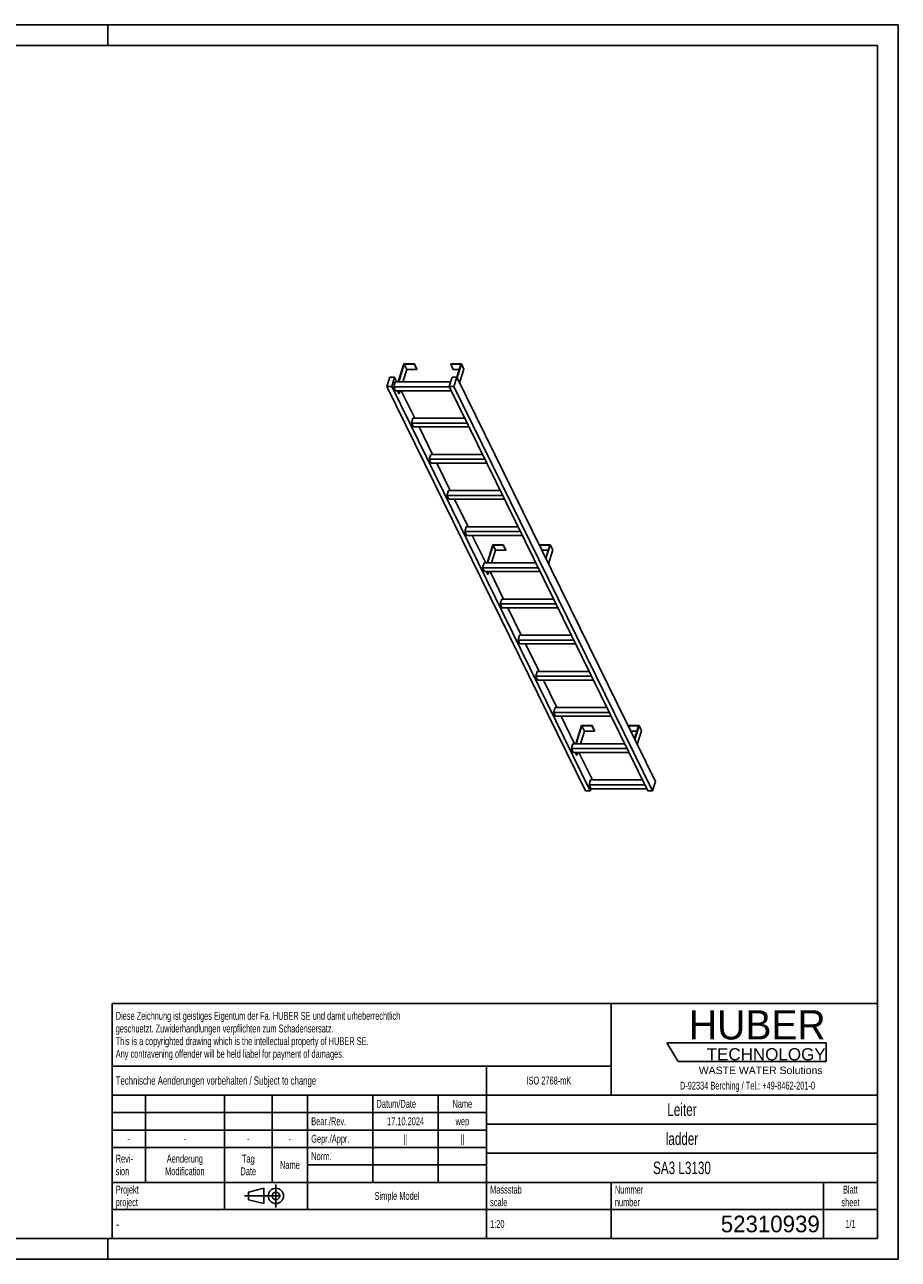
# Model space of a CAD drawing. Header units: millimetres. Extents: x 0 to 8400, y 0 to 5940.
# Tile 2 of 2: x 4200 to 8400, y 0 to 5940. Entities that reach past the tile are written whole.
import ezdxf

# ---------------------------------------------------------------- set-up
doc = ezdxf.new("R2010")
doc.units = ezdxf.units.MM
doc.header["$LTSCALE"] = 462
doc.linetypes.add('CENTER', pattern=[0.6, 0.375, -0.075, 0.075, -0.075])
doc.layers.get('0').update_dxf_attribs({"linetype": 'CONTINUOUS'})
doc.layers.add('HUBER_Logo_BL1', color=7, linetype='CONTINUOUS')
doc.styles.get("Standard").update_dxf_attribs({"font": 'txt', "width": 0.7})
doc.styles.add('TEXTSTYLE_2', font='txt')
doc.styles.add('TEXTSTYLE_3', font='arial.ttf')
doc.styles.add('TEXTSTYLE_4', font='txt', dxfattribs={"width": 0.8})
doc.styles.add('TEXTSTYLE_5', font='txt')

# ---------------------------------------------------------------- blocks, each defined once
blk = doc.blocks.new('HUBER_LOGO_BL1', base_point=(7675, 1007.5))
at = {"layer": 'HUBER_Logo_BL1', "color": 5, "linetype": 'Continuous'}
for p, q in [((8052.9, 1042), (7287.9, 1042)), ((7287.9, 1042), (7341.9, 952)), ((8052.9, 1042), (8052.9, 952)), ((7341.9, 952), (8052.9, 952))]:
    blk.add_line(p, q, dxfattribs=at)
at = {"layer": 'HUBER_Logo_BL1', "color": 2, "linetype": 'Continuous', "attachment_point": 3, "line_spacing_factor": 0.78}
for s, insert, char_height, width, style in [('HUBER\\P\\fArial;\\H58.5;TECHNOLOGY ', (8050.7, 1198.2), 140.4, 775.343, 'TEXTSTYLE_2'), ('WASTE WATER Solutions', (8036, 927.2), 36, 594.067, 'TEXTSTYLE_3')]:
    blk.add_mtext(s, dxfattribs=dict(at, insert=insert, char_height=char_height, width=width, style=style))
at = {"layer": 'HUBER_Logo_BL1', "color": 2, "linetype": 'Continuous', "insert": (7675, 854.8), "char_height": 38, "width": 1621.786, "attachment_point": 2, "line_spacing_factor": 0.96}
blk.add_mtext('D-92334 Berching / Tel.: +49-8462-201-0', dxfattribs=at)
blk = doc.blocks.new('PROJEKTIONSMETHODE_1_BL2', base_point=(5360, 305))
at = {"color": 2, "linetype": 'CENTER'}
for p, q in [((5407.7, 360), (5407.7, 250)), ((5257.3, 305), (5462.7, 305))]:
    blk.add_line(p, q, dxfattribs=at)
at = {"color": 2, "linetype": 'Continuous'}
for p, q in [((5275.7, 323.3), (5349, 341.7)), ((5275.7, 286.7), (5275.7, 323.3)), ((5349, 268.3), (5349, 341.7)), ((5275.7, 286.7), (5349, 268.3))]:
    blk.add_line(p, q, dxfattribs=at)
for radius in [36.7, 18.3]:
    blk.add_circle((5407.7, 305), radius, dxfattribs=at)
blk = doc.blocks.new('*T11')
at = {"color": 3, "linetype": 'Continuous'}
for p, q in [((0, 0), (3680, 0)), ((0, 0), (0, -1130)), ((2400, 0), (2400, -440)), ((3680, 0), (3680, -1130)), ((0, -300), (2400, -300)), ((1800, -300), (1800, -1130)), ((0, -440), (3680, -440)), ((160, -440), (160, -860)), ((540, -440), (540, -990)), ((770, -440), (770, -860)), ((940, -440), (940, -990)), ((1254, -440), (1254, -860)), ((1568, -440), (1568, -860)), ((0, -524), (1800, -524)), ((1800, -580), (3680, -580)), ((0, -608), (1800, -608)), ((0, -692), (1800, -692)), ((1800, -720), (3680, -720)), ((940, -776), (1800, -776)), ((0, -860), (3680, -860)), ((2400, -860), (2400, -1130)), ((3420, -860), (3420, -1130)), ((0, -990), (3680, -990)), ((0, -1130), (3680, -1130))]:
    blk.add_line(p, q, dxfattribs=at)
at = {"color": 2, "linetype": 'Continuous', "line_spacing_factor": 0.96}
for s, insert, char_height, width, attachment_point in [('Diese Zeichnung ist geistiges Eigentum der Fa. HUBER SE und damit urheberrechtlich \\Pgeschuetzt. Zuwiderhandlungen verpflichten zum Schadensersatz.\\PThis is a copyrighted drawing which is the intellectual property of HUBER SE.\\PAny contravening offender will be held liabel for payment of damages.', (17.5, -39.8), 38, 4429.714, 1), ('Technische Aenderungen vorbehalten / Subject to change', (17.5, -350), 40, 3049.524, 1), ('ISO 2768-mK', (2100, -351), 38, 665.905, 2), ('Datum/Date', (1271.5, -463), 38, 584.476, 1), ('Name', (1684, -463), 38, 253.333, 2), ('Leiter', (2740, -480), 60, 480, 2), ('Bear./Rev.', (957.5, -547), 38, 544.667, 1), ('17.10.2024', (1411, -547), 38, 546.476, 2), ('wep', (1684, -547), 38, 199.048, 2), ('-', (80, -631), 38, 68.762, 2), ('-', (350, -631), 38, 68.762, 2), ('-', (655, -631), 38, 68.762, 2), ('-', (855, -631), 38, 68.762, 2), ('Gepr./Appr.', (957.5, -631), 38, 598.952, 1), ('||', (1411, -631), 38, 101.333, 2), ('||', (1684, -631), 38, 101.333, 2), ('ladder', (2740, -620), 60, 502.857, 2), ('Revi-\\Psion', (17.5, -726.6), 38, 276.857, 1), ('Aenderung\\PModification', (350, -726.6), 38, 606.19, 2), ('Tag\\PDate', (655, -726.6), 38, 235.238, 2), ('Name', (855, -757), 38, 253.333, 2), ('Norm. ', (957.5, -715), 38, 351.048, 1), ('SA3 L3130', (2740, -760), 60, 811.429, 2), ('Projekt\\Pproject', (17.5, -875.6), 38, 367.333, 1), ('Massstab\\Pscale', (1817.5, -875.6), 38, 448.762, 1), ('Nummer\\Pnumber', (2417.5, -875.6), 38, 372.762, 1), ('Blatt\\Psheet', (3550, -875.6), 38, 275.048, 2), ('Simple Model', (1370, -906), 38, 656.857, 2), ('1:20', (1817.5, -1041), 38, 204.476, 1), ('1/1', (3550, -1041), 38, 159.238, 2)]:
    blk.add_mtext(s, dxfattribs=dict(at, insert=insert, char_height=char_height, width=width, attachment_point=attachment_point))
for s, insert, char_height, width, attachment_point, style in [('-', (17.5, -1035), 50, 36.667, 1, 'TEXTSTYLE_4'), ('52310939', (3402.5, -1020), 80, 1093.333, 3, 'TEXTSTYLE_5')]:
    blk.add_mtext(s, dxfattribs=dict(at, insert=insert, char_height=char_height, width=width, attachment_point=attachment_point, style=style))

msp = doc.modelspace()

# ---------------------------------------------------------------- linework, layer by layer
at = {"color": 7, "linetype": 'Continuous'}
for p, q in [((0, 5940), (8400, 5940)), ((8400, 0), (8400, 5940)), ((6023.039, 4308.085), (5996.122, 4220.984)), ((5997.964, 4220.984), (6024.397, 4306.518)), ((6036.598, 4281.654), (6017.85, 4220.984)), ((6073.697, 4308.085), (6023.039, 4308.085)), ((6024.397, 4306.518), (6036.598, 4281.654)), ((6024.397, 4306.518), (6073.213, 4306.518)), ((6036.598, 4281.654), (6085.414, 4281.654)), ((6073.213, 4306.518), (6073.697, 4308.085)), ((6073.213, 4306.518), (6085.414, 4281.654)), ((6073.697, 4308.085), (6085.899, 4283.22)), ((6085.414, 4281.654), (6085.899, 4283.22)), ((6248.698, 4308.085), (6248.214, 4306.518)), ((6248.214, 4306.518), (6260.416, 4281.654)), ((6248.214, 4306.518), (6297.031, 4306.518)), ((6299.357, 4308.085), (6248.698, 4308.085)), ((6260.416, 4281.654), (6289.347, 4281.654)), ((6297.031, 4306.518), (6277.709, 4243.994)), ((6278.843, 4241.703), (6299.357, 4308.085)), ((6291.045, 4216.838), (6311.559, 4283.22)), ((6299.357, 4308.085), (6311.559, 4283.22)), ((5955.349, 4243.991), (5941.551, 4199.341)), ((5978.375, 4243.991), (5955.349, 4243.991)), ((5964.578, 4199.341), (5978.375, 4243.991)), ((5981.208, 4220.984), (5973.946, 4197.484)), ((5989.666, 4220.984), (5978.375, 4243.991)), ((6247.584, 4220.984), (5981.208, 4220.984)), ((6254.694, 4243.991), (6240.896, 4199.341)), ((6277.72, 4243.991), (6254.694, 4243.991)), ((6263.922, 4199.341), (6277.72, 4243.991)), ((7232.501, 2298.352), (6277.72, 4243.991)), ((6896.332, 2253.702), (5941.551, 4199.341)), ((5941.551, 4199.341), (5964.578, 4199.341)), ((6919.359, 2253.702), (5964.578, 4199.341)), ((6241.807, 4197.484), (5973.946, 4197.484)), ((5983.098, 4178.836), (5973.946, 4197.484)), ((5983.098, 4178.836), (6250.959, 4178.836)), ((5998.93, 4165.721), (5992.495, 4178.836)), ((5994.337, 4178.836), (6000.772, 4165.721)), ((5998.93, 4165.721), (6000.772, 4165.721)), ((6004.825, 4178.836), (6000.772, 4165.721)), ((6075.077, 4046.933), (6010.349, 4178.836)), ((7195.677, 2253.702), (6240.896, 4199.341)), ((6240.896, 4199.341), (6263.922, 4199.341)), ((7218.703, 2253.702), (6263.922, 4199.341)), ((6066.62, 4046.933), (6059.358, 4023.433)), ((6315.687, 4046.933), (6066.62, 4046.933)), ((6327.219, 4023.433), (6059.358, 4023.433)), ((6068.509, 4004.785), (6059.358, 4023.433)), ((6068.509, 4004.785), (6336.37, 4004.785)), ((6160.489, 3872.882), (6095.761, 4004.785)), ((6152.032, 3872.882), (6144.77, 3849.382)), ((6401.099, 3872.882), (6152.032, 3872.882)), ((6153.921, 3830.734), (6144.77, 3849.382)), ((6412.631, 3849.382), (6144.77, 3849.382)), ((6153.921, 3830.734), (6421.782, 3830.734)), ((6245.901, 3698.831), (6181.172, 3830.734)), ((6237.443, 3698.831), (6230.182, 3675.332)), ((6486.51, 3698.831), (6237.443, 3698.831)), ((6239.333, 3656.683), (6230.182, 3675.332)), ((6498.042, 3675.332), (6230.182, 3675.332)), ((6239.333, 3656.683), (6507.194, 3656.683)), ((6331.313, 3524.781), (6266.584, 3656.683)), ((6322.855, 3524.781), (6315.593, 3501.281)), ((6571.922, 3524.781), (6322.855, 3524.781)), ((6324.744, 3482.633), (6315.593, 3501.281)), ((6583.454, 3501.281), (6315.593, 3501.281)), ((6324.744, 3482.633), (6592.605, 3482.633)), ((6416.724, 3350.73), (6351.996, 3482.633)), ((6450.097, 3437.831), (6423.181, 3350.73)), ((6425.023, 3350.73), (6451.455, 3436.264)), ((6444.908, 3350.73), (6463.657, 3411.4)), ((6500.756, 3437.831), (6450.097, 3437.831)), ((6463.657, 3411.4), (6451.455, 3436.264)), ((6451.455, 3436.264), (6500.271, 3436.264)), ((6463.657, 3411.4), (6512.473, 3411.4)), ((6500.271, 3436.264), (6500.756, 3437.831)), ((6512.473, 3411.4), (6500.271, 3436.264)), ((6512.957, 3412.966), (6500.756, 3437.831)), ((6512.473, 3411.4), (6512.957, 3412.966)), ((6675.757, 3437.831), (6675.273, 3436.264)), ((6687.475, 3411.4), (6675.273, 3436.264)), ((6675.273, 3436.264), (6724.089, 3436.264)), ((6726.415, 3437.831), (6675.757, 3437.831)), ((6687.475, 3411.4), (6716.406, 3411.4)), ((6724.089, 3436.264), (6704.771, 3373.752)), ((6705.902, 3371.449), (6726.415, 3437.831)), ((6718.103, 3346.584), (6738.617, 3412.966)), ((6738.617, 3412.966), (6726.415, 3437.831)), ((6408.267, 3350.73), (6401.005, 3327.23)), ((6410.156, 3308.582), (6401.005, 3327.23)), ((6668.866, 3327.23), (6401.005, 3327.23)), ((6657.334, 3350.73), (6408.267, 3350.73)), ((6410.156, 3308.582), (6678.017, 3308.582)), ((6425.989, 3295.467), (6419.553, 3308.582)), ((6427.831, 3295.467), (6421.395, 3308.582)), ((6425.989, 3295.467), (6427.831, 3295.467)), ((6427.831, 3295.467), (6431.884, 3308.582)), ((6502.136, 3176.679), (6437.408, 3308.582)), ((6493.679, 3176.679), (6486.417, 3153.179)), ((6754.278, 3153.179), (6486.417, 3153.179)), ((6495.568, 3134.531), (6486.417, 3153.179)), ((6742.746, 3176.679), (6493.679, 3176.679)), ((6495.568, 3134.531), (6763.429, 3134.531)), ((6587.548, 3002.628), (6522.819, 3134.531)), ((6579.09, 3002.628), (6571.828, 2979.129)), ((6839.689, 2979.129), (6571.828, 2979.129)), ((6580.98, 2960.48), (6571.828, 2979.129)), ((6828.157, 3002.628), (6579.09, 3002.628)), ((6580.98, 2960.48), (6848.841, 2960.48)), ((6672.959, 2828.578), (6608.231, 2960.48)), ((6664.502, 2828.578), (6657.24, 2805.078)), ((6666.391, 2786.429), (6657.24, 2805.078)), ((6925.101, 2805.078), (6657.24, 2805.078)), ((6913.569, 2828.578), (6664.502, 2828.578)), ((6666.391, 2786.429), (6934.252, 2786.429)), ((6758.371, 2654.527), (6693.643, 2786.429)), ((6749.914, 2654.527), (6742.652, 2631.027)), ((7010.513, 2631.027), (6742.652, 2631.027)), ((6751.803, 2612.379), (6742.652, 2631.027)), ((6998.981, 2654.527), (6749.914, 2654.527)), ((6751.803, 2612.379), (7019.664, 2612.379)), ((6843.783, 2480.476), (6779.054, 2612.379)), ((6877.156, 2567.577), (6850.24, 2480.476)), ((6852.082, 2480.476), (6878.514, 2566.01)), ((6927.814, 2567.577), (6877.156, 2567.577)), ((6878.514, 2566.01), (6927.33, 2566.01)), ((6890.715, 2541.146), (6878.514, 2566.01)), ((6927.33, 2566.01), (6927.814, 2567.577)), ((6939.532, 2541.146), (6927.33, 2566.01)), ((6940.016, 2542.712), (6927.814, 2567.577)), ((7102.816, 2567.577), (7102.332, 2566.01)), ((7114.533, 2541.146), (7102.332, 2566.01)), ((7102.332, 2566.01), (7151.148, 2566.01)), ((7153.474, 2567.577), (7102.816, 2567.577)), ((7151.148, 2566.01), (7131.83, 2503.498)), ((7132.96, 2501.195), (7153.474, 2567.577)), ((7165.676, 2542.712), (7153.474, 2567.577)), ((6890.715, 2541.146), (6871.967, 2480.476)), ((6939.532, 2541.146), (6890.715, 2541.146)), ((6940.016, 2542.712), (6939.532, 2541.146)), ((7143.464, 2541.146), (7114.533, 2541.146)), ((7165.676, 2542.712), (7145.162, 2476.33)), ((6835.326, 2480.476), (6828.064, 2456.976)), ((7095.925, 2456.976), (6828.064, 2456.976)), ((6837.215, 2438.328), (6828.064, 2456.976)), ((7084.393, 2480.476), (6835.326, 2480.476)), ((6837.215, 2438.328), (7105.076, 2438.328)), ((6853.047, 2425.213), (6846.612, 2438.328)), ((6854.89, 2425.213), (6848.454, 2438.328)), ((6858.942, 2438.328), (6854.89, 2425.213)), ((6929.195, 2306.425), (6864.466, 2438.328)), ((6854.89, 2425.213), (6853.047, 2425.213)), ((6920.737, 2306.425), (6913.475, 2282.925)), ((7181.336, 2282.925), (6913.475, 2282.925)), ((6922.627, 2264.277), (6913.475, 2282.925)), ((6919.359, 2253.702), (6922.627, 2264.277)), ((7169.804, 2306.425), (6920.737, 2306.425)), ((6922.627, 2264.277), (7190.488, 2264.277)), ((7218.703, 2253.702), (7232.501, 2298.352)), ((6896.332, 2253.702), (6919.359, 2253.702)), ((7195.677, 2253.702), (7218.703, 2253.702)), ((0, 0), (8400, 0))]:
    msp.add_line(p, q, dxfattribs=at)
at = {"color": 3, "linetype": 'Continuous'}
for p, q in [((8400, 5940), (0, 5940)), ((4600, 5940), (4600, 5840)), ((8400, 5940), (8400, 0)), ((4600, 0), (4600, 100)), ((8400, 0), (0, 0))]:
    msp.add_line(p, q, dxfattribs=at)
at = {"color": 5, "linetype": 'Continuous'}
for p, q in [((8300, 5840), (100, 5840)), ((8300, 100), (8300, 5840)), ((100, 100), (8300, 100))]:
    msp.add_line(p, q, dxfattribs=at)

# ---------------------------------------------------------------- block references
msp.add_blockref('*T11', (4620, 1230))
at = {"color": 2, "linetype": 'Continuous'}
msp.add_blockref('PROJEKTIONSMETHODE_1_BL2', (5360, 305), dxfattribs=at)
at = {"layer": 'HUBER_Logo_BL1'}
msp.add_blockref('HUBER_LOGO_BL1', (7674.994, 1007.484), dxfattribs=at)

doc.saveas('drawing.dxf')
